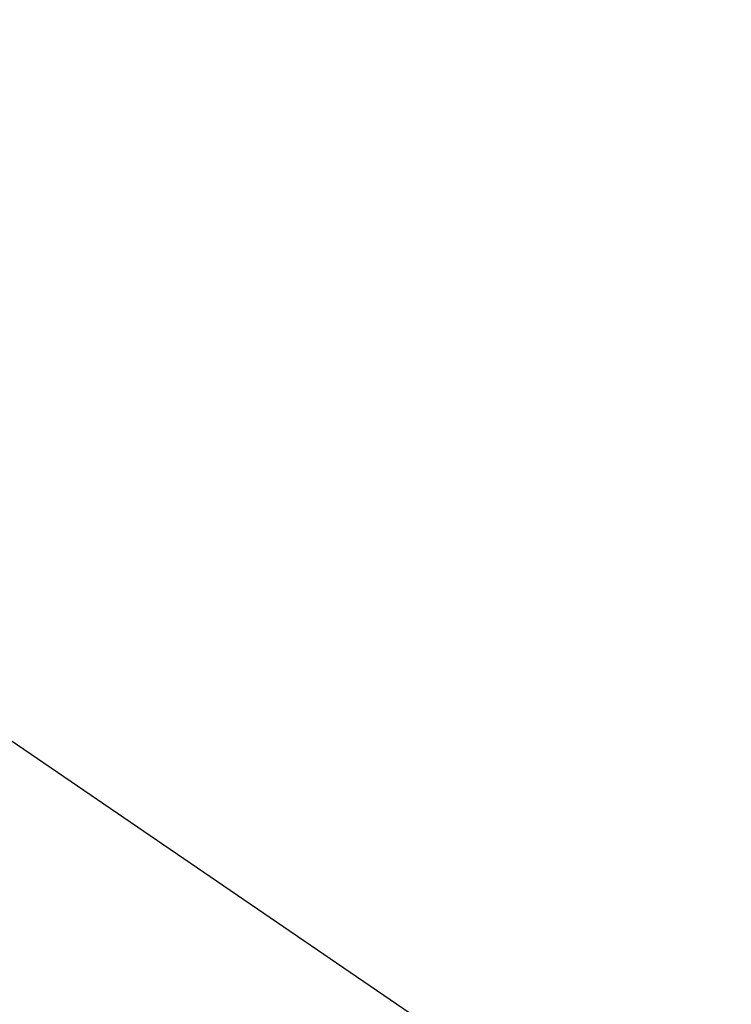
# Model space of a CAD drawing. Header units: centimetres. Extents: x -54 to 171, y -22 to 171.
# Tile 95 of 256: x -31.5053 to -31.4061, y 80.4915 to 80.6287. Entities that reach past the tile are written whole.
import ezdxf

# ---------------------------------------------------------------- set-up
doc = ezdxf.new("R2010")
doc.units = ezdxf.units.CM
doc.header["$MEASUREMENT"] = 0
for name, color, linetype in [('Frida DC -V3 v33_Sketch16', 7, 'Continuous'), ('Frida DC -V3 v33_Sketch43', 7, 'Continuous'), ('Frida DC -V3 v33_Sketch67', 7, 'Continuous')]:
    doc.layers.add(name, color=color, linetype=linetype)

msp = doc.modelspace()

# ---------------------------------------------------------------- linework, layer by layer
at = {"layer": 'Frida DC -V3 v33_Sketch16'}
for points, knots in [([(-31.50364, 83.45987, 2.9625), (-29.94387, 76.83424, 2.9625), (-28.38301, 70.20544, 2.9625), (-25.26211, 56.95402, 2.9625), (-23.70056, 50.32497, 2.9625), (-22.13948, 43.69917, 2.9625)], [-40.841609, -40.841609, -40.841609, -40.841609, -20.421668, -20.421668, 0, 0, 0, 0]), ([(-22.13948, 43.69917, 3.4625), (-23.69665, 50.32239, 3.4625), (-25.25421, 56.94902, 3.4625), (-28.36666, 70.19467, 3.4625), (-29.92312, 76.82039, 3.4625), (-31.47833, 83.44283, 3.4625)], [-40.819562, -40.819562, -40.819562, -40.819562, -20.407794, -20.407794, 0, 0, 0, 0])]:
    msp.add_open_spline(points, degree=3, knots=knots, dxfattribs=at)
at = {"layer": 'Frida DC -V3 v33_Sketch43'}
msp.add_line((-33.17739, 81.66906, -212.5), (-29.90451, 79.43453, -212.5), dxfattribs=at)
at = {"layer": 'Frida DC -V3 v33_Sketch67'}
msp.add_open_spline([(-33.35963, 80.75993), (-33.20908, 80.65714), (-33.03988, 80.58474), (-32.86157, 80.5468), (-32.68326, 80.50886), (-32.49925, 80.50612), (-32.31988, 80.53872), (-32.14052, 80.57132), (-31.96924, 80.63864), (-31.81568, 80.73689), (-31.7365, 80.78756), (-31.66262, 80.84607), (-31.59516, 80.91154), (-31.52771, 80.97701), (-31.46702, 81.04911), (-31.41401, 81.12675)], degree=3, knots=[0, 0, 0, 0, 0.468773, 0.468773, 0.468773, 0.937547, 0.937547, 0.937547, 1.40632, 1.40632, 1.40632, 1.648049, 1.648049, 1.648049, 1.889777, 1.889777, 1.889777, 1.889777], dxfattribs=at)

doc.saveas('drawing.dxf')
